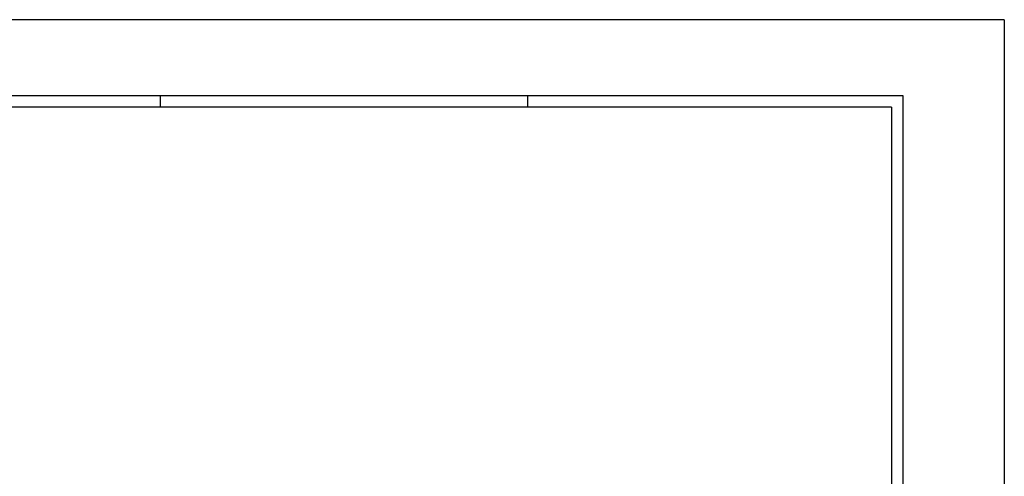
# Model space of a CAD drawing. Extents: x 15 to 1873, y -151985 to 652.
# Tile 26 of 26: x 1485 to 1873, y 472 to 652. Entities that reach past the tile are written whole.
import ezdxf

# ---------------------------------------------------------------- set-up
doc = ezdxf.new("R2010")
doc.units = 0
doc.layers.get('0').update_dxf_attribs({"linetype": 'CONTINUOUS'})
doc.layers.add('1', color=7, linetype='CONTINUOUS')

msp = doc.modelspace()

# ---------------------------------------------------------------- linework, layer by layer
at = {"color": 251, "linetype": 'CONTINUOUS'}
for q in [(947.87, 652.12), (1873.3, -2.4)]:
    msp.add_line((1873.3, 652.12), q, dxfattribs=at)
at = {"layer": '1', "color": 252, "linetype": 'CONTINUOUS'}
for p, q in [((1833.4, 622.13), (957.4, 622.13)), ((1540.9, 617.63), (1540.9, 622.13)), ((1685.65, 617.63), (1685.65, 622.13)), ((1833.4, 7.13), (1833.4, 622.13))]:
    msp.add_line(p, q, dxfattribs=at)
at = {"layer": '1', "color": 2, "linetype": 'CONTINUOUS'}
for q in [(961.9, 617.63), (1828.9, 22.13)]:
    msp.add_line((1828.9, 617.63), q, dxfattribs=at)

doc.saveas('drawing.dxf')
